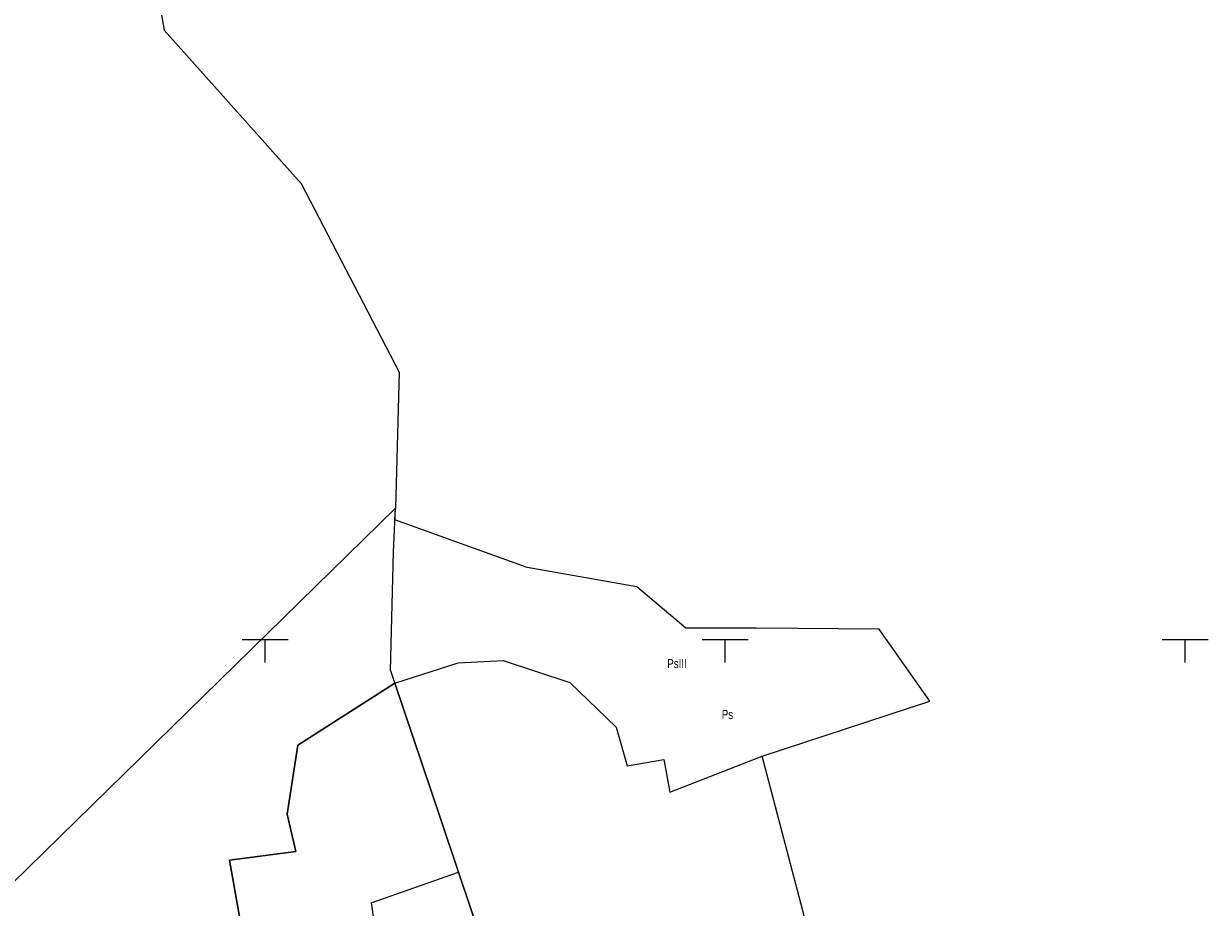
# Model space of a CAD drawing. Header units: metres. Extents: x 7423100 to 7431699, y 5527887 to 5533362.
# Tile 106 of 114: x 7428324 to 7428452, y 5529971 to 5530067. Entities that reach past the tile are written whole.
import ezdxf

# ---------------------------------------------------------------- set-up
doc = ezdxf.new("R2010")
doc.units = ezdxf.units.M
doc.header["$MEASUREMENT"] = 0
doc.linetypes.add('219-500', pattern=[0])
doc.layers.get('0').update_dxf_attribs({"color": 2, "linetype": 'CONTINUOUS', "lineweight": 5})
for name, color, linetype in [('203-punkt graniczny', 7, 'CONTINUOUS'), ('209-oznaczenie konturu klasyfikacyjnego', 7, 'CONTINUOUS'), ('210-oznaczenie konturu użytku gruntowego', 7, 'CONTINUOUS'), ('217-kontur klasyfikacyjny', 7, 'CONTINUOUS'), ('218-kontur użytku gruntowego', 7, 'CONTINUOUS'), ('219-działka ewidencyjna', 7, 'CONTINUOUS'), ('Wstawianie ramki sekcyjnej z opisem', 7, 'CONTINUOUS')]:
    doc.layers.add(name, color=color, linetype=linetype)
doc.styles.get("Standard").update_dxf_attribs({"font": 'Working1250.shx', "width": 0.75})

# ---------------------------------------------------------------- blocks, each defined once
blk = doc.blocks.new('203')
at = {"linetype": 'Continuous', "lineweight": 0}
h = blk.add_hatch(color=0, dxfattribs=at)
edge = h.paths.add_edge_path()
edge.add_arc((0, 0), 0.045, 0, 360)
blk = doc.blocks.new('RAMKA500K')
at = {"color": 0}
for p, q in [((0, 247.5), (0, 250)), ((0, 250), (2.5, 250)), ((47.5, 250), (52.5, 250)), ((50, 247.5), (50, 250)), ((347.5, 250), (352.5, 250)), ((350, 247.5), (350, 250)), ((397.5, 250), (400, 250)), ((400, 247.5), (400, 250))]:
    blk.add_line(p, q, dxfattribs=at)

msp = doc.modelspace()

# ---------------------------------------------------------------- linework, layer by layer
at = {"layer": '217-kontur klasyfikacyjny', "color": 92, "linetype": 'Continuous', "lineweight": 18, "flags": 128}
for points in [[(7428364.15, 5530014.27), (7428322.48, 5529973.42)], [(7428364.1, 5530013), (7428364.15, 5530014.27)], [(7428378.46, 5530007.8), (7428364.1, 5530013)], [(7428390.38, 5530005.72), (7428378.46, 5530007.8)], [(7428395.7, 5530001.23), (7428390.38, 5530005.72)], [(7428400.35, 5530001.22), (7428395.7, 5530001.23)], [(7428403.35, 5530001.21), (7428400.35, 5530001.22)], [(7428416.71, 5530001.13), (7428403.35, 5530001.21)], [(7428422.24, 5529993.29), (7428416.71, 5530001.13)], [(7428353.54, 5529988.51), (7428364.09, 5529995.23)], [(7428364.09, 5529995.23), (7428369.06, 5529980.54)], [(7428404.01, 5529987.32), (7428422.24, 5529993.29)], [(7428352.4, 5529981.01), (7428353.54, 5529988.51)], [(7428410.22, 5529963.74), (7428404.01, 5529987.32)], [(7428353.33, 5529976.94), (7428352.4, 5529981.01)], [(7428369.06, 5529980.54), (7428371.01, 5529974.68)], [(7428346.11, 5529976.01), (7428353.33, 5529976.94)], [(7428347.26, 5529969.65), (7428346.11, 5529976.01)], [(7428371.01, 5529974.68), (7428373.92, 5529966.06)]]:
    msp.add_lwpolyline(points, dxfattribs=at)
at = {"layer": '218-kontur użytku gruntowego', "color": 3, "linetype": 'Continuous', "lineweight": 18, "flags": 128}
for points in [[(7428364.15, 5530014.27), (7428322.48, 5529973.42)], [(7428364.1, 5530013), (7428364.15, 5530014.27)], [(7428378.46, 5530007.8), (7428364.1, 5530013)], [(7428390.38, 5530005.72), (7428378.46, 5530007.8)], [(7428395.7, 5530001.23), (7428390.38, 5530005.72)], [(7428400.35, 5530001.22), (7428395.7, 5530001.23)], [(7428403.35, 5530001.21), (7428400.35, 5530001.22)], [(7428416.71, 5530001.13), (7428403.35, 5530001.21)], [(7428422.24, 5529993.29), (7428416.71, 5530001.13)], [(7428370.98, 5529997.45), (7428375.88, 5529997.7)], [(7428375.88, 5529997.7), (7428383.1, 5529995.3)], [(7428364.09, 5529995.23), (7428370.98, 5529997.45)], [(7428353.54, 5529988.51), (7428364.09, 5529995.23)], [(7428364.09, 5529995.23), (7428353.54, 5529988.51)], [(7428369.06, 5529980.54), (7428364.09, 5529995.23)], [(7428383.1, 5529995.3), (7428388.14, 5529990.47)], [(7428404.01, 5529987.32), (7428422.24, 5529993.29)], [(7428388.14, 5529990.47), (7428389.35, 5529986.26)], [(7428352.4, 5529981.01), (7428353.54, 5529988.51)], [(7428353.54, 5529988.51), (7428352.4, 5529981.01)], [(7428389.35, 5529986.26), (7428393.34, 5529986.95)], [(7428393.34, 5529986.95), (7428393.96, 5529983.41)], [(7428393.96, 5529983.41), (7428404.01, 5529987.32)], [(7428353.33, 5529976.94), (7428352.4, 5529981.01)], [(7428352.4, 5529981.01), (7428353.33, 5529976.94)], [(7428371.01, 5529974.68), (7428369.06, 5529980.54)], [(7428346.11, 5529976.01), (7428353.33, 5529976.94)], [(7428353.33, 5529976.94), (7428346.11, 5529976.01)], [(7428347.26, 5529969.65), (7428346.11, 5529976.01)], [(7428346.11, 5529976.01), (7428347.26, 5529969.65)], [(7428373.92, 5529966.06), (7428371.01, 5529974.68)]]:
    msp.add_lwpolyline(points, dxfattribs=at)
at = {"layer": '219-działka ewidencyjna', "color": 7, "linetype": '219-500', "lineweight": 18, "flags": 128}
for points in [[(7428333.63, 5530096.75), (7428339.02, 5530066.21)], [(7428339.02, 5530066.21), (7428353.92, 5530049.55)], [(7428353.92, 5530049.55), (7428364.56, 5530029.04)], [(7428364.56, 5530029.04), (7428364.15, 5530014.27)], [(7428363.95, 5530009.51), (7428364.15, 5530014.27)], [(7428363.62, 5529996.62), (7428363.95, 5530009.51)], [(7428363.62, 5529996.62), (7428369.06, 5529980.54)], [(7428369.06, 5529980.54), (7428371.01, 5529974.68)], [(7428361.5, 5529971.37), (7428371.01, 5529974.68)], [(7428371.01, 5529974.68), (7428373.92, 5529966.06)], [(7428361.5, 5529971.37), (7428363.18, 5529959.87)]]:
    msp.add_lwpolyline(points, dxfattribs=at)

# ---------------------------------------------------------------- block references
at = {"layer": '203-punkt graniczny', "color": 7, "linetype": 'Continuous', "lineweight": 18}
for p in [(7428339.02, 5530066.21), (7428353.92, 5530049.55), (7428364.56, 5530029.04), (7428364.15, 5530014.27), (7428363.95, 5530009.51), (7428363.62, 5529996.62), (7428369.06, 5529980.54), (7428371.01, 5529974.68), (7428361.5, 5529971.37)]:
    msp.add_blockref('203', p, dxfattribs=at)
at = {"layer": 'Wstawianie ramki sekcyjnej z opisem', "color": 7, "linetype": 'Continuous', "lineweight": 13}
for p in [(7428000, 5529750), (7428400, 5529750)]:
    msp.add_blockref('RAMKA500K', p, dxfattribs=at)

# ---------------------------------------------------------------- texts
at = {"layer": '209-oznaczenie konturu klasyfikacyjnego', "color": 3, "linetype": 'Continuous', "lineweight": 18, "width": 0.79}
msp.add_text('PsIII', height=1, dxfattribs=at).set_placement((7428393.7, 5529996.88))
at = {"layer": '210-oznaczenie konturu użytku gruntowego', "color": 3, "linetype": 'Continuous', "lineweight": 18, "width": 0.79}
msp.add_text('Ps', height=1, dxfattribs=at).set_placement((7428399.62, 5529991.34))

doc.saveas('drawing.dxf')
